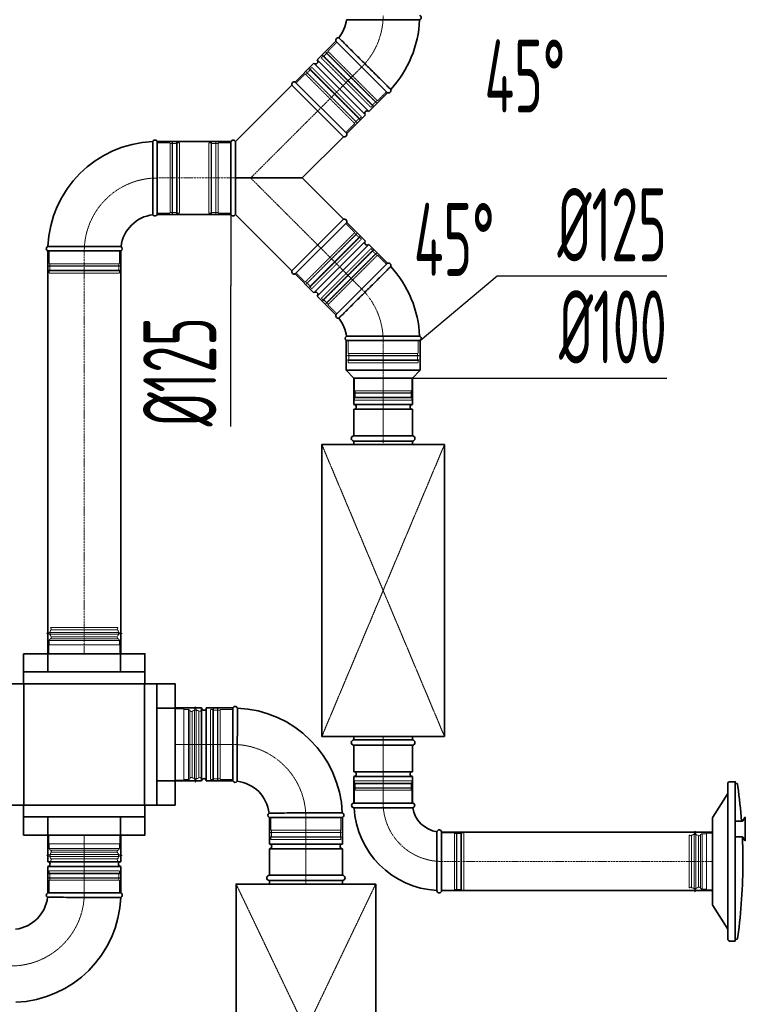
# Model space of a CAD drawing. Header units: millimetres. Extents: x 15940 to 92175, y -24684 to 227664.
# Tile 21 of 132: x 54141 to 55383, y -15025 to -13338. Entities that reach past the tile are written whole.
import ezdxf

# ---------------------------------------------------------------- set-up
doc = ezdxf.new("R2010")
doc.units = ezdxf.units.MM
doc.header["$LTSCALE"] = 0.05
for name, pattern in [('ACAD_ISO02W100', [15, 12, -3]), ('ACAD_ISO10W100', [18, 12, -3, 0, -3]), ('phl_thick', [0])]:
    doc.linetypes.add(name, pattern=pattern)
for name, color, linetype, lineweight in [('VZT_01 SUP (PŘÍVOD) - OBRYS', 5, 'Continuous', 35), ('VZT_02 SUP (PŘÍVOD) - OSA', 5, 'ACAD_ISO10W100', 5), ('VZT_04 SUP (PŘÍVOD) - SKRYTÉ', 5, 'ACAD_ISO02W100', 5), ('VZT_05 ETA (ODVOD) - OBRYS', 6, 'Continuous', 35), ('VZT_06 ETA (ODVOD) - OSA', 6, 'ACAD_ISO10W100', 5), ('VZT_08 ETA (ODVOD) - SKRYTÉ', 6, 'ACAD_ISO02W100', 5), ('VZT_30 DISTRIBUČNÍ PRVKY - OBRYS', 1, 'Continuous', 35), ('VZT_35 TLUMIČE HLUKU - OBRYS', 1, 'Continuous', 35), ('VZT_36 TLUMIČE HLUKU - OSA', 1, 'ACAD_ISO10W100', 5), ('VZT_37 TLUMIČE HLUKU - DETAIL', 8, 'ACAD_ISO02W100', 5), ('VZT_60_KOTY - DIMENZE', 7, 'Continuous', 5)]:
    doc.layers.add(name, color=color, linetype=linetype, lineweight=lineweight)
for name, color, linetype, lineweight, plot in [('VZT_03 SUP (PŘÍVOD) - NETISK', 8, 'ACAD_ISO02W100', 5, False), ('VZT_07 ETA (ODVOD) - NETISK', 8, 'ACAD_ISO02W100', 5, False), ('VZT_34 DISTRIBUČNÍ PRVKY - NETISK', 8, 'ACAD_ISO02W100', 5, False), ('VZT_39 TLUMIČE HLUKU - NETISK', 8, 'ACAD_ISO02W100', 5, False)]:
    doc.layers.add(name, color=color, linetype=linetype, lineweight=lineweight, plot=plot)
doc.styles.add('EVORA_125', font='isocp.shx', dxfattribs={"width": 0.6, "height": 125})

msp = doc.modelspace()

# ---------------------------------------------------------------- linework, layer by layer
at = {"layer": 'VZT_01 SUP (PŘÍVOD) - OBRYS'}
for p, q in [((54650, -13407), (54682.1, -13374.8)), ((54770.5, -13463.2), (54682.1, -13374.8)), ((54770.5, -13463.2), (54682.1, -13374.8)), ((54738.4, -13495.4), (54650, -13407)), ((54612.1, -13444.8), (54644.3, -13412.6)), ((54732.7, -13501), (54644.3, -13412.6)), ((54510.2, -13546.7), (54606.7, -13450.2)), ((54606.7, -13450.2), (54695.1, -13538.6)), ((54700.5, -13533.2), (54612.1, -13444.8)), ((54612.1, -13444.8), (54700.5, -13533.2)), ((54738.4, -13495.4), (54770.5, -13463.2)), ((54700.5, -13533.2), (54732.7, -13501)), ((54624.5, -13609.2), (54695.1, -13538.6)), ((54376.3, -13546.7), (54376.3, -13671.7)), ((54502.2, -13671.7), (54502.2, -13546.7)), ((54510.2, -13552.2), (54510.2, -13546.7)), ((54510.2, -13666.3), (54510.2, -13552.2)), ((54536.1, -13609.2), (54510.2, -13609.2)), ((54624.5, -13609.2), (54536.1, -13609.2)), ((54695.1, -13679.8), (54624.5, -13609.2)), ((54510.2, -13666.3), (54510.2, -13671.7)), ((54606.7, -13768.2), (54510.2, -13671.7)), ((54695.1, -13679.8), (54606.7, -13768.2)), ((54700.5, -13685.2), (54612.1, -13773.6)), ((54612.1, -13773.6), (54700.5, -13685.2)), ((54700.5, -13685.2), (54732.7, -13717.4)), ((54732.7, -13717.4), (54644.3, -13805.8)), ((54738.4, -13723.1), (54650, -13811.5)), ((54738.4, -13723.1), (54770.5, -13755.2)), ((54313.8, -13734.2), (54188.8, -13734.2)), ((54770.5, -13755.2), (54682.1, -13843.6)), ((54770.5, -13755.2), (54682.1, -13843.6)), ((54612.1, -13773.6), (54644.3, -13805.8)), ((54650, -13811.5), (54682.1, -13843.6)), ((54699.4, -13887.8), (54826.4, -13887.8)), ((54699.4, -13887.8), (54699.4, -13938.3)), ((54700.4, -13887.8), (54825.4, -13887.8)), ((54826.4, -13887.8), (54826.4, -13938.3)), ((54699.4, -13938.3), (54826.4, -13938.3)), ((54712.9, -13951.8), (54699.4, -13938.3)), ((54812.9, -13951.8), (54826.4, -13938.3)), ((54812.9, -13951.8), (54712.9, -13951.8)), ((54712.9, -13997.3), (54712.9, -13951.8)), ((54712.9, -13951.8), (54812.9, -13951.8)), ((54812.9, -13997.3), (54812.9, -13951.8)), ((54812.9, -13997.3), (54712.9, -13997.3)), ((54812.9, -14005.3), (54712.9, -14005.3)), ((54712.9, -14050.8), (54712.9, -14005.3)), ((54812.9, -14050.8), (54812.9, -14005.3)), ((54812.9, -14050.8), (54712.9, -14050.8)), ((54812.9, -14580.8), (54712.9, -14580.8)), ((54712.9, -14626.3), (54712.9, -14580.8)), ((54812.9, -14626.3), (54812.9, -14580.8)), ((54812.9, -14626.3), (54712.9, -14626.3)), ((54812.9, -14634.3), (54712.9, -14634.3)), ((54712.9, -14679.8), (54712.9, -14634.3)), ((54812.9, -14679.8), (54812.9, -14634.3)), ((54812.9, -14679.8), (54712.9, -14679.8)), ((54712.9, -14679.8), (54812.9, -14679.8)), ((54712.9, -14687.8), (54763.1, -14687.8)), ((54188.8, -14734.8), (54313.8, -14734.8)), ((54188.8, -14780.3), (54188.8, -14734.8)), ((54313.8, -14780.3), (54313.8, -14734.8)), ((54862.9, -14729.8), (54862.9, -14829.8)), ((54188.8, -14780.3), (54313.8, -14780.3)), ((54188.8, -14788.3), (54313.8, -14788.3)), ((54188.8, -14833.8), (54188.8, -14788.3)), ((54313.8, -14833.8), (54313.8, -14788.3)), ((54854.9, -14829.8), (54854.9, -14779.7)), ((54188.8, -14833.8), (54313.8, -14833.8)), ((54188.8, -14833.8), (54313.8, -14833.8))]:
    msp.add_line(p, q, dxfattribs=at)
for points in [[(54376.3, -13546.7), (54502.2, -13546.7)], [(54376.3, -13671.7), (54502.2, -13671.7)], [(54188.8, -14424.1), (54188.8, -13734.2)], [(54313.8, -14424.1), (54313.8, -13734.2)], [(54188.9, -14424.1), (54188.9, -14455.2)], [(54313.5, -14424.1), (54313.5, -14455.2)], [(54147.5, -14455.2), (54147.5, -14475.6)], [(54355.1, -14455.2), (54355.1, -14475.6)], [(54147.5, -14703.7), (54147.5, -14683.3)], [(54355.1, -14703.7), (54355.1, -14683.3)], [(54188.9, -14703.7), (54188.9, -14734.8)], [(54313.5, -14703.7), (54313.5, -14734.8)], [(55326.7, -14729.8), (54862.9, -14729.8)], [(55326.7, -14829.8), (54862.9, -14829.8)]]:
    msp.add_lwpolyline(points, dxfattribs=at)
for points in [[(54147.5, -14424.1), (54147.5, -14455.2), (54355.1, -14455.2), (54355.1, -14424.1)], [(54147.5, -14734.8), (54147.5, -14703.7), (54355.1, -14703.7), (54355.1, -14734.8)]]:
    msp.add_lwpolyline(points, close=True, dxfattribs=at)
for centre, radius, start, end in [((54637.9, -13330.6), 62.5, 321.8302, 353.1698), ((54637.9, -13330.6), 187.5, 317.3607, 357.6393), ((54823.8, -13334.4), 4.17, 291.1072, 66.5322), ((54686, -13373.3), 4.17, 75.2981, 201.5322), ((54647.1, -13409.8), 4, 225, 45), ((54610.6, -13448.7), 4.17, 68.4678, 201.5322), ((54772.1, -13459.3), 4.17, 248.4678, 23.8928), ((54735.5, -13498.2), 4, 45, 225), ((54696.6, -13534.7), 4.17, 248.4678, 21.5322), ((54376.3, -13734.2), 187.5, 92.3607, 177.6393), ((54372.4, -13548.4), 4.17, 23.4678, 158.8928), ((54506.1, -13548.4), 4.17, 2.2285, 156.5322), ((54376.3, -13734.2), 62.5, 96.8302, 173.1698), ((54372.4, -13670.1), 4.17, 210.2981, 336.5322), ((54506.1, -13670.1), 4.17, 203.4678, 357.7715), ((54696.6, -13683.7), 4.17, 338.4678, 111.5322), ((54190.4, -13730.4), 4.17, 111.1072, 246.5322), ((54312.1, -13730.4), 4.17, 293.4678, 59.7019), ((54735.5, -13720.2), 4, 135, 315), ((54772.1, -13759.1), 4.17, 336.1072, 111.5322), ((54637.9, -13887.8), 187.5, 2.3607, 42.6393), ((54610.6, -13769.7), 4.17, 158.4678, 291.5322), ((54647.1, -13808.6), 4, 315, 135), ((54686, -13845.2), 4.17, 158.4678, 284.7019), ((54637.9, -13887.8), 62.5, 6.8302, 38.1698), ((54702.1, -13884), 4.17, 120.2981, 246.5322), ((54823.8, -13884), 4.17, 293.4678, 68.8928), ((54712.9, -14001.3), 4, 270, 90), ((54812.9, -14001.3), 4, 90, 270), ((54712.9, -14630.3), 4, 270, 90), ((54812.9, -14630.3), 4, 90, 270), ((54712.9, -14683.8), 4, 90, 270), ((54862.9, -14679.8), 150, 183.0572, 266.9428), ((54812.9, -14683.8), 4, 279.1478, 90), ((54862.9, -14679.8), 50, 189.1478, 260.8522), ((54858.9, -14729.8), 4, 0, 170.8522), ((54188.8, -14784.3), 4, 270, 90), ((54313.8, -14784.3), 4, 90, 270), ((54190.4, -14837.6), 4.17, 113.4678, 239.7019), ((54312.1, -14837.6), 4.17, 291.1072, 66.5322), ((54858.9, -14829.8), 4, 180, 0), ((54126.3, -14833.8), 62.5, 276.8302, 353.1698), ((54126.3, -14833.8), 187.5, 272.3607, 357.6393)]:
    msp.add_arc(centre, radius, start, end, dxfattribs=at)
for points, knots in [([(54825.3, -13338.3), (54825.3, -13338.3), (54823.7, -13338.3), (54817.5, -13338.3), (54813, -13338.3), (54801.6, -13338.3), (54794.8, -13338.3), (54779.9, -13338.3), (54771.9, -13338.3), (54755.6, -13338.3), (54747.6, -13338.3), (54732.5, -13338.2), (54725.5, -13338.2), (54713.7, -13338.1), (54708.9, -13338.1), (54702.1, -13338.1), (54700.2, -13338.1), (54700, -13338.1), (54700, -13338.1), (54700, -13338.1)], [0, 0, 0, 0, 24.392784, 24.392784, 48.777002, 48.777002, 73.152705, 73.152705, 97.508329, 97.508329, 121.831482, 121.831482, 146.180287, 146.180287, 170.775455, 170.775455, 195.53354, 195.53354, 197.168564, 197.168564, 197.168564, 197.168564]), ([(54687.1, -13369.2), (54687.1, -13369.2), (54687.1, -13369.3), (54687.3, -13369.5), (54687.6, -13369.7), (54688.3, -13370.5), (54688.9, -13371), (54691.1, -13373.2), (54693.4, -13375.4), (54699.7, -13381.7), (54704.1, -13386.1), (54714.1, -13396), (54719.6, -13401.5), (54731.1, -13413), (54737, -13418.8), (54748.2, -13430), (54753.5, -13435.3), (54762.8, -13444.6), (54766.8, -13448.5), (54771.7, -13453.4), (54773.2, -13455), (54775.3, -13457.1), (54775.9, -13457.6), (54775.9, -13457.6)], [197.067977, 197.067977, 197.067977, 197.067977, 201.792196, 201.792196, 209.190204, 209.190204, 218.040239, 218.040239, 237.760854, 237.760854, 262.206108, 262.206108, 286.831239, 286.831239, 311.323072, 311.323072, 335.946087, 335.946087, 360.704397, 360.704397, 377.088273, 377.088273, 394.105327, 394.105327, 394.105327, 394.105327]), ([(54368.8, -13672.2), (54368.8, -13672.2), (54368.8, -13672.1), (54368.8, -13671.8), (54368.8, -13671.5), (54368.8, -13670.4), (54368.8, -13669.6), (54368.8, -13666.5), (54368.8, -13663.3), (54368.7, -13654.4), (54368.7, -13648.2), (54368.7, -13634.1), (54368.6, -13626.3), (54368.6, -13610.1), (54368.6, -13601.9), (54368.6, -13586), (54368.6, -13578.5), (54368.5, -13565.3), (54368.5, -13559.8), (54368.5, -13552.8), (54368.5, -13550.6), (54368.5, -13547.7), (54368.5, -13546.9), (54368.5, -13546.9)], [197.067977, 197.067977, 197.067977, 197.067977, 201.792196, 201.792196, 209.190204, 209.190204, 218.040239, 218.040239, 237.760854, 237.760854, 262.206108, 262.206108, 286.831239, 286.831239, 311.323072, 311.323072, 335.946087, 335.946087, 360.704397, 360.704397, 377.088273, 377.088273, 394.105327, 394.105327, 394.105327, 394.105327]), ([(54314.2, -13726.8), (54314.2, -13726.8), (54312.6, -13726.8), (54306.5, -13726.7), (54302, -13726.7), (54290.6, -13726.7), (54283.8, -13726.6), (54268.8, -13726.6), (54260.7, -13726.6), (54244.4, -13726.6), (54236.3, -13726.5), (54221.1, -13726.5), (54214.1, -13726.5), (54202.3, -13726.5), (54197.6, -13726.5), (54191, -13726.5), (54189.2, -13726.5), (54188.9, -13726.5), (54188.9, -13726.5), (54188.9, -13726.5)], [0, 0, 0, 0, 24.235852, 24.235852, 48.531845, 48.531845, 73.024415, 73.024415, 97.570898, 97.570898, 122.078339, 122.078339, 146.53579, 146.53579, 170.957495, 170.957495, 195.359468, 195.359468, 197.168246, 197.168246, 197.168246, 197.168246]), ([(54687.1, -13849.2), (54687.1, -13849.2), (54687.1, -13849.2), (54687.3, -13848.9), (54687.6, -13848.7), (54688.3, -13848), (54688.9, -13847.4), (54691.1, -13845.2), (54693.4, -13843), (54699.7, -13836.7), (54704.1, -13832.4), (54714.1, -13822.4), (54719.6, -13816.9), (54731.1, -13805.5), (54737, -13799.7), (54748.2, -13788.5), (54753.5, -13783.2), (54762.8, -13773.9), (54766.8, -13769.9), (54771.7, -13765), (54773.2, -13763.5), (54775.3, -13761.4), (54775.9, -13760.8), (54775.9, -13760.8)], [197.067977, 197.067977, 197.067977, 197.067977, 201.792196, 201.792196, 209.190204, 209.190204, 218.040239, 218.040239, 237.760854, 237.760854, 262.206108, 262.206108, 286.831239, 286.831239, 311.323072, 311.323072, 335.946087, 335.946087, 360.704397, 360.704397, 377.088273, 377.088273, 394.105327, 394.105327, 394.105327, 394.105327]), ([(54825.3, -13880.1), (54825.3, -13880.1), (54823.7, -13880.1), (54817.5, -13880.1), (54813, -13880.1), (54801.6, -13880.1), (54794.8, -13880.1), (54779.9, -13880.1), (54771.9, -13880.1), (54755.6, -13880.2), (54747.6, -13880.2), (54732.5, -13880.2), (54725.5, -13880.3), (54713.7, -13880.3), (54708.9, -13880.3), (54702.1, -13880.4), (54700.2, -13880.4), (54700, -13880.4), (54700, -13880.4), (54700, -13880.4)], [0, 0, 0, 0, 24.392784, 24.392784, 48.777002, 48.777002, 73.152705, 73.152705, 97.508329, 97.508329, 121.831482, 121.831482, 146.180287, 146.180287, 170.775455, 170.775455, 195.53354, 195.53354, 197.168564, 197.168564, 197.168564, 197.168564]), ([(54763.1, -14687.8), (54769.5, -14687.8), (54775.8, -14687.8), (54787.8, -14687.8), (54793.4, -14687.8), (54802.9, -14687.8), (54806.7, -14687.8), (54812, -14687.8), (54813.4, -14687.8), (54813.6, -14687.8), (54813.6, -14687.8), (54813.6, -14687.8)], [78.71119, 78.71119, 78.71119, 78.71119, 97.804615, 97.804615, 117.523893, 117.523893, 137.264303, 137.264303, 156.831737, 156.831737, 157.874915, 157.874915, 157.874915, 157.874915]), ([(54855, -14729.2), (54855, -14729.2), (54855, -14730.3), (54855, -14734.8), (54855, -14738.3), (54855, -14747.1), (54855, -14752.5), (54854.9, -14764.4), (54854.9, -14770.9), (54854.9, -14778.2), (54854.9, -14778.9), (54854.9, -14779.7)], [157.874915, 157.874915, 157.874915, 157.874915, 176.103874, 176.103874, 195.460379, 195.460379, 215.101284, 215.101284, 234.82164, 234.82164, 237.034743, 237.034743, 237.034743, 237.034743]), ([(54188.3, -14841.2), (54188.3, -14841.2), (54189.9, -14841.2), (54196, -14841.2), (54200.5, -14841.3), (54211.9, -14841.3), (54218.7, -14841.3), (54233.7, -14841.4), (54241.8, -14841.4), (54258.1, -14841.4), (54266.3, -14841.4), (54281.5, -14841.5), (54288.4, -14841.5), (54300.2, -14841.5), (54304.9, -14841.5), (54311.5, -14841.5), (54313.3, -14841.5), (54313.6, -14841.5), (54313.6, -14841.5), (54313.6, -14841.5)], [0, 0, 0, 0, 24.235852, 24.235852, 48.531845, 48.531845, 73.024415, 73.024415, 97.570898, 97.570898, 122.078339, 122.078339, 146.53579, 146.53579, 170.957495, 170.957495, 195.359468, 195.359468, 197.168246, 197.168246, 197.168246, 197.168246])]:
    msp.add_open_spline(points, degree=3, knots=knots, dxfattribs=at)
at = {"layer": 'VZT_02 SUP (PŘÍVOD) - OSA', "ltscale": 0.3}
for points in [[(54762.9, -13330.6), (54762.9, -13330.6, -0.198912), (54726.3, -13419, -0.198912)], [(54251.3, -13734.2), (54251.3, -13734.2, -0.414214), (54376.3, -13609.2), (54376.3, -13609.2)], [(54762.9, -13887.8), (54762.9, -13887.8, 0.198912), (54726.3, -13799.4, 0.198912)], [(54862.9, -14779.8), (54862.9, -14779.8, -0.414214), (54762.9, -14679.8), (54762.9, -14679.8)], [(54251.3, -14833.8), (54251.3, -14833.8, -0.414214), (54126.3, -14958.8), (54126.3, -14958.8)]]:
    msp.add_lwpolyline(points, format="xyb", dxfattribs=at)
at = {"layer": 'VZT_02 SUP (PŘÍVOD) - OSA'}
for points in [[(54656.3, -13489), (54726.3, -13419)], [(54536.1, -13609.2), (54656.3, -13489)], [(54656.3, -13729.4), (54536.1, -13609.2), (54502.2, -13609.2)], [(54656.3, -13729.4), (54726.3, -13799.4)], [(54762.9, -14050.8), (54762.9, -13951.8)], [(54762.9, -14679.8), (54762.9, -14580.8)], [(54251.3, -14833.8), (54251.3, -14734.8)]]:
    msp.add_lwpolyline(points, dxfattribs=at)
at = {"layer": 'VZT_02 SUP (PŘÍVOD) - OSA', "ltscale": 5}
for points in [[(54502.2, -13609.2), (54376.3, -13609.2)], [(54251.3, -13734.2), (54251.3, -14424.1)], [(54862.9, -14779.8), (55326.7, -14779.8)]]:
    msp.add_lwpolyline(points, dxfattribs=at)
at = {"layer": 'VZT_02 SUP (PŘÍVOD) - OSA', "ltscale": 0.3}
msp.add_lwpolyline([(54762.9, -13887.8), (54762.9, -13951.8)], dxfattribs=at)
at = {"layer": 'VZT_03 SUP (PŘÍVOD) - NETISK', "ltscale": 0.4}
for p, q in [((54683.9, -13376.6), (54668.4, -13392.1)), ((54659.9, -13400.6), (54657, -13403.5)), ((54741.9, -13488.3), (54657, -13403.5)), ((54659.9, -13399.2), (54659.5, -13399.6)), ((54745.8, -13485.8), (54659.5, -13399.6)), ((54746.1, -13485.5), (54659.9, -13399.2)), ((54744.7, -13485.5), (54659.9, -13400.6)), ((54660.9, -13401), (54660.6, -13401.3)), ((54666.2, -13395.7), (54661.3, -13400.6)), ((54665.2, -13393.9), (54664.8, -13394.3)), ((54751.1, -13480.5), (54664.8, -13394.3)), ((54751.4, -13480.2), (54665.2, -13393.9)), ((54669.1, -13392.8), (54666.6, -13395.3)), ((54753.2, -13477), (54668.4, -13392.1)), ((54633, -13428.9), (54637.9, -13424)), ((54636.5, -13422.5), (54636.9, -13422.2)), ((54636.5, -13422.5), (54722.8, -13508.8)), ((54636.9, -13422.2), (54723.2, -13508.5)), ((54637.9, -13422.5), (54640.8, -13419.7)), ((54637.9, -13422.5), (54722.8, -13507.4)), ((54638.3, -13423.6), (54638.7, -13423.3)), ((54640.8, -13419.7), (54725.6, -13504.6)), ((54613.9, -13446.6), (54629.5, -13431)), ((54629.5, -13431), (54714.3, -13515.9)), ((54630.2, -13431.7), (54632.6, -13429.3)), ((54631.2, -13427.8), (54631.6, -13427.5)), ((54631.2, -13427.8), (54717.5, -13514.1)), ((54631.6, -13427.5), (54717.9, -13513.8)), ((54768.8, -13461.4), (54753.2, -13477)), ((54744.7, -13485.5), (54741.9, -13488.3)), ((54744.4, -13484.4), (54744, -13484.8)), ((54749.7, -13479.1), (54744.7, -13484.1)), ((54746.1, -13485.5), (54745.8, -13485.8)), ((54752.5, -13476.3), (54750, -13478.8)), ((54751.4, -13480.2), (54751.1, -13480.5)), ((54716.4, -13512.3), (54721.4, -13507.4)), ((54721.7, -13507), (54722.1, -13506.7)), ((54722.8, -13507.4), (54725.6, -13504.6)), ((54722.8, -13508.8), (54723.2, -13508.5)), ((54698.8, -13531.4), (54714.3, -13515.9)), ((54713.6, -13515.2), (54716.1, -13512.7)), ((54717.5, -13514.1), (54717.9, -13513.8)), ((54376.3, -13549.2), (54398.3, -13549.2)), ((54398.3, -13549.2), (54398.3, -13669.2)), ((54398.3, -13550.2), (54401.8, -13550.2)), ((54401.8, -13548.2), (54401.8, -13670.2)), ((54401.8, -13548.2), (54402.3, -13548.2)), ((54402.3, -13548.2), (54402.3, -13670.2)), ((54402.3, -13550.2), (54409.3, -13550.2)), ((54409.3, -13548.2), (54409.3, -13670.2)), ((54409.3, -13548.2), (54409.8, -13548.2)), ((54409.8, -13548.2), (54409.8, -13670.2)), ((54409.8, -13550.2), (54410.3, -13550.2)), ((54410.3, -13549.2), (54410.3, -13669.2)), ((54410.3, -13549.2), (54414.3, -13549.2)), ((54414.3, -13549.2), (54414.3, -13669.2)), ((54464.2, -13669.2), (54464.2, -13549.2)), ((54468.2, -13549.2), (54464.2, -13549.2)), ((54468.2, -13669.2), (54468.2, -13549.2)), ((54468.7, -13550.2), (54468.2, -13550.2)), ((54468.7, -13670.2), (54468.7, -13548.2)), ((54469.2, -13548.2), (54468.7, -13548.2)), ((54469.2, -13670.2), (54469.2, -13548.2)), ((54476.2, -13550.2), (54469.2, -13550.2)), ((54476.2, -13670.2), (54476.2, -13548.2)), ((54476.7, -13548.2), (54476.2, -13548.2)), ((54476.7, -13670.2), (54476.7, -13548.2)), ((54480.2, -13550.2), (54476.7, -13550.2)), ((54480.2, -13669.2), (54480.2, -13549.2)), ((54502.2, -13549.2), (54480.2, -13549.2)), ((54376.3, -13669.2), (54398.3, -13669.2)), ((54398.3, -13668.2), (54401.8, -13668.2)), ((54401.8, -13670.2), (54402.3, -13670.2)), ((54402.3, -13668.2), (54409.3, -13668.2)), ((54409.3, -13670.2), (54409.8, -13670.2)), ((54409.8, -13668.2), (54410.3, -13668.2)), ((54410.3, -13669.2), (54414.3, -13669.2)), ((54468.2, -13669.2), (54464.2, -13669.2)), ((54468.7, -13668.2), (54468.2, -13668.2)), ((54469.2, -13670.2), (54468.7, -13670.2)), ((54476.2, -13668.2), (54469.2, -13668.2)), ((54476.7, -13670.2), (54476.2, -13670.2)), ((54480.2, -13668.2), (54476.7, -13668.2)), ((54502.2, -13669.2), (54480.2, -13669.2)), ((54714.3, -13702.6), (54698.8, -13687)), ((54629.5, -13787.4), (54714.3, -13702.6)), ((54631.2, -13790.6), (54717.5, -13704.3)), ((54631.6, -13790.9), (54717.9, -13704.7)), ((54636.5, -13795.9), (54722.8, -13709.6)), ((54636.9, -13796.3), (54723.2, -13710)), ((54637.9, -13795.9), (54722.8, -13711)), ((54716.1, -13705.7), (54713.6, -13703.3)), ((54721.4, -13711), (54716.4, -13706.1)), ((54717.9, -13704.7), (54717.5, -13704.3)), ((54723.2, -13710), (54722.8, -13709.6)), ((54725.6, -13713.9), (54722.8, -13711)), ((54640.8, -13798.7), (54725.6, -13713.9)), ((54722.1, -13711.8), (54721.7, -13711.4)), ((54191.3, -13734.2), (54191.3, -13756.2)), ((54311.3, -13734.2), (54311.3, -13756.2)), ((54741.9, -13730.1), (54657, -13815)), ((54745.8, -13732.6), (54659.5, -13818.9)), ((54746.1, -13733), (54659.9, -13819.2)), ((54744.7, -13733), (54659.9, -13817.8)), ((54751.1, -13737.9), (54664.8, -13824.2)), ((54751.4, -13738.3), (54665.2, -13824.5)), ((54753.2, -13741.4), (54668.4, -13826.3)), ((54744.7, -13733), (54741.9, -13730.1)), ((54744.4, -13734), (54744, -13733.7)), ((54749.7, -13739.3), (54744.7, -13734.4)), ((54746.1, -13733), (54745.8, -13732.6)), ((54752.5, -13742.2), (54750, -13739.7)), ((54751.4, -13738.3), (54751.1, -13737.9)), ((54768.8, -13757), (54753.2, -13741.4)), ((54312.3, -13759.7), (54190.3, -13759.7)), ((54190.3, -13759.7), (54190.3, -13760.2)), ((54312.3, -13760.2), (54190.3, -13760.2)), ((54311.3, -13756.2), (54191.3, -13756.2)), ((54192.3, -13756.2), (54192.3, -13759.7)), ((54192.3, -13760.2), (54192.3, -13767.2)), ((54310.3, -13756.2), (54310.3, -13759.7)), ((54310.3, -13760.2), (54310.3, -13767.2)), ((54312.3, -13759.7), (54312.3, -13760.2)), ((54312.3, -13767.2), (54190.3, -13767.2)), ((54190.3, -13767.2), (54190.3, -13767.7)), ((54312.3, -13767.7), (54190.3, -13767.7)), ((54311.3, -13768.2), (54191.3, -13768.2)), ((54191.3, -13768.2), (54191.3, -13772.2)), ((54311.3, -13772.2), (54191.3, -13772.2)), ((54192.3, -13767.7), (54192.3, -13768.2)), ((54310.3, -13767.7), (54310.3, -13768.2)), ((54311.3, -13768.2), (54311.3, -13772.2)), ((54312.3, -13767.2), (54312.3, -13767.7)), ((54629.5, -13787.4), (54613.9, -13771.9)), ((54632.6, -13789.2), (54630.2, -13786.7)), ((54631.6, -13790.9), (54631.2, -13790.6)), ((54637.9, -13794.5), (54633, -13789.5)), ((54638.7, -13795.2), (54638.3, -13794.8)), ((54636.9, -13796.3), (54636.5, -13795.9)), ((54640.8, -13798.7), (54637.9, -13795.9)), ((54659.9, -13817.8), (54657, -13815)), ((54659.9, -13819.2), (54659.5, -13818.9)), ((54660.9, -13817.5), (54660.6, -13817.1)), ((54666.2, -13822.8), (54661.3, -13817.8)), ((54665.2, -13824.5), (54664.8, -13824.2)), ((54669.1, -13825.6), (54666.6, -13823.1)), ((54683.9, -13841.9), (54668.4, -13826.3)), ((54702.9, -13887.8), (54702.9, -13909.8)), ((54822.9, -13887.8), (54822.9, -13909.8)), ((54701.9, -13913.3), (54823.9, -13913.3)), ((54701.9, -13913.3), (54701.9, -13913.8)), ((54702.9, -13909.8), (54822.9, -13909.8)), ((54703.9, -13909.8), (54703.9, -13913.3)), ((54821.9, -13909.8), (54821.9, -13913.3)), ((54823.9, -13913.3), (54823.9, -13913.8)), ((54701.9, -13913.8), (54823.9, -13913.8)), ((54701.9, -13920.8), (54823.9, -13920.8)), ((54701.9, -13920.8), (54701.9, -13921.3)), ((54701.9, -13921.3), (54823.9, -13921.3)), ((54702.9, -13921.8), (54822.9, -13921.8)), ((54702.9, -13921.8), (54702.9, -13925.8)), ((54702.9, -13925.8), (54822.9, -13925.8)), ((54703.9, -13913.8), (54703.9, -13920.8)), ((54703.9, -13921.3), (54703.9, -13921.8)), ((54821.9, -13913.8), (54821.9, -13920.8)), ((54821.9, -13921.3), (54821.9, -13921.8)), ((54822.9, -13921.8), (54822.9, -13925.8)), ((54823.9, -13920.8), (54823.9, -13921.3)), ((54713.9, -13973.8), (54713.9, -13951.8)), ((54811.9, -13973.8), (54811.9, -13951.8)), ((54812.9, -13977.3), (54712.9, -13977.3)), ((54712.9, -13977.8), (54712.9, -13977.3)), ((54812.9, -13977.8), (54712.9, -13977.8)), ((54811.9, -13973.8), (54713.9, -13973.8)), ((54714.9, -13977.3), (54714.9, -13973.8)), ((54714.9, -13984.8), (54714.9, -13977.8)), ((54810.9, -13977.3), (54810.9, -13973.8)), ((54810.9, -13984.8), (54810.9, -13977.8)), ((54812.9, -13977.8), (54812.9, -13977.3)), ((54812.9, -13984.8), (54712.9, -13984.8)), ((54712.9, -13985.3), (54712.9, -13984.8)), ((54812.9, -13985.3), (54712.9, -13985.3)), ((54811.9, -13985.8), (54713.9, -13985.8)), ((54713.9, -13989.8), (54713.9, -13985.8)), ((54811.9, -13989.8), (54713.9, -13989.8)), ((54714.9, -13985.8), (54714.9, -13985.3)), ((54810.9, -13985.8), (54810.9, -13985.3)), ((54811.9, -13989.8), (54811.9, -13985.8)), ((54812.9, -13985.3), (54812.9, -13984.8)), ((54712.9, -14646.3), (54812.9, -14646.3)), ((54712.9, -14646.8), (54712.9, -14646.3)), ((54712.9, -14646.8), (54812.9, -14646.8)), ((54712.9, -14653.8), (54812.9, -14653.8)), ((54712.9, -14654.3), (54712.9, -14653.8)), ((54712.9, -14654.3), (54812.9, -14654.3)), ((54713.9, -14641.8), (54811.9, -14641.8)), ((54713.9, -14645.8), (54713.9, -14641.8)), ((54713.9, -14645.8), (54811.9, -14645.8)), ((54714.9, -14646.3), (54714.9, -14645.8)), ((54714.9, -14653.8), (54714.9, -14646.8)), ((54714.9, -14657.8), (54714.9, -14654.3)), ((54810.9, -14646.3), (54810.9, -14645.8)), ((54810.9, -14653.8), (54810.9, -14646.8)), ((54810.9, -14657.8), (54810.9, -14654.3)), ((54811.9, -14645.8), (54811.9, -14641.8)), ((54812.9, -14646.8), (54812.9, -14646.3)), ((54812.9, -14654.3), (54812.9, -14653.8)), ((54713.9, -14657.8), (54811.9, -14657.8)), ((54713.9, -14679.8), (54713.9, -14657.8)), ((54811.9, -14679.8), (54811.9, -14657.8)), ((54884.9, -14730.8), (54862.9, -14730.8)), ((54884.9, -14828.8), (54884.9, -14730.8)), ((54888.4, -14731.8), (54884.9, -14731.8)), ((54888.4, -14829.8), (54888.4, -14729.8)), ((54888.9, -14729.8), (54888.4, -14729.8)), ((54888.9, -14829.8), (54888.9, -14729.8)), ((54895.9, -14731.8), (54888.9, -14731.8)), ((54895.9, -14829.8), (54895.9, -14729.8)), ((54896.4, -14729.8), (54895.9, -14729.8)), ((54896.4, -14829.8), (54896.4, -14729.8)), ((54896.9, -14731.8), (54896.4, -14731.8)), ((54896.9, -14828.8), (54896.9, -14730.8)), ((54900.9, -14730.8), (54896.9, -14730.8)), ((54900.9, -14828.8), (54900.9, -14730.8)), ((54190.3, -14800.3), (54312.3, -14800.3)), ((54190.3, -14800.8), (54190.3, -14800.3)), ((54190.3, -14800.8), (54312.3, -14800.8)), ((54191.3, -14795.8), (54311.3, -14795.8)), ((54191.3, -14799.8), (54191.3, -14795.8)), ((54191.3, -14799.8), (54311.3, -14799.8)), ((54192.3, -14800.3), (54192.3, -14799.8)), ((54192.3, -14807.8), (54192.3, -14800.8)), ((54310.3, -14800.3), (54310.3, -14799.8)), ((54310.3, -14807.8), (54310.3, -14800.8)), ((54311.3, -14799.8), (54311.3, -14795.8)), ((54312.3, -14800.8), (54312.3, -14800.3)), ((54190.3, -14807.8), (54312.3, -14807.8)), ((54190.3, -14808.3), (54190.3, -14807.8)), ((54190.3, -14808.3), (54312.3, -14808.3)), ((54191.3, -14811.8), (54311.3, -14811.8)), ((54191.3, -14833.8), (54191.3, -14811.8)), ((54192.3, -14811.8), (54192.3, -14808.3)), ((54310.3, -14811.8), (54310.3, -14808.3)), ((54311.3, -14833.8), (54311.3, -14811.8)), ((54312.3, -14808.3), (54312.3, -14807.8)), ((54884.9, -14828.8), (54862.9, -14828.8)), ((54888.4, -14827.8), (54884.9, -14827.8)), ((54888.9, -14829.8), (54888.4, -14829.8)), ((54895.9, -14827.8), (54888.9, -14827.8)), ((54896.4, -14829.8), (54895.9, -14829.8)), ((54896.9, -14827.8), (54896.4, -14827.8)), ((54900.9, -14828.8), (54896.9, -14828.8))]:
    msp.add_line(p, q, dxfattribs=at)
for points in [[(54195, -14383.1), (54193.6, -14379.1), (54251.3, -14379.1)], [(54194.1, -14383.3), (54251.3, -14383.3)], [(54307.5, -14383.1), (54308.9, -14379.1), (54251.3, -14379.1)], [(54308.4, -14383.3), (54251.3, -14383.3)], [(54191.3, -14401.3), (54251.3, -14401.3)], [(54193.2, -14398.6), (54251.3, -14398.6)], [(54194.9, -14395), (54251.3, -14395)], [(54307.7, -14395), (54251.3, -14395)], [(54309.3, -14398.6), (54251.3, -14398.6)], [(54311.3, -14401.3), (54251.3, -14401.3)], [(54190.3, -14424.1), (54190.3, -14409.1), (54312.3, -14409.1), (54312.3, -14424.1)], [(54190.3, -14424.1), (54312.3, -14424.1)], [(54406.6, -14640.5), (54421.6, -14640.5), (54421.6, -14518.5), (54406.6, -14518.5)], [(54406.6, -14640.5), (54406.6, -14518.5)], [(54429.4, -14519.5), (54429.4, -14579.5)], [(54432.1, -14521.4), (54432.1, -14579.5)], [(54435.7, -14523), (54435.7, -14579.5)], [(54447.4, -14522.3), (54447.4, -14579.5)], [(54447.6, -14523.2), (54451.6, -14521.8), (54451.6, -14579.5)], [(54429.4, -14639.5), (54429.4, -14579.5)], [(54432.1, -14637.5), (54432.1, -14579.5)], [(54435.7, -14635.9), (54435.7, -14579.5)], [(54447.4, -14636.6), (54447.4, -14579.5)], [(54447.6, -14635.7), (54451.6, -14637.1), (54451.6, -14579.5)], [(54190.3, -14734.8), (54190.3, -14749.8), (54312.3, -14749.8), (54312.3, -14734.8)], [(54190.3, -14734.8), (54312.3, -14734.8)], [(54191.3, -14757.6), (54251.3, -14757.6)], [(54193.2, -14760.3), (54251.3, -14760.3)], [(54194.9, -14763.9), (54251.3, -14763.9)], [(54311.3, -14757.6), (54251.3, -14757.6)], [(54309.3, -14760.3), (54251.3, -14760.3)], [(54307.7, -14763.9), (54251.3, -14763.9)], [(54195, -14775.8), (54193.6, -14779.8), (54251.3, -14779.8)], [(54194.1, -14775.6), (54251.3, -14775.6)], [(54308.4, -14775.6), (54251.3, -14775.6)], [(54307.5, -14775.8), (54308.9, -14779.8), (54251.3, -14779.8)]]:
    msp.add_lwpolyline(points, dxfattribs=at)
for points in [[(54186.6, -14389.3), (54192.4, -14387.8, -0.060863), (54193, -14387.8), (54251.3, -14387.8)], [(54186.6, -14389.3), (54192.6, -14390.7, 0.058981), (54193.2, -14390.8), (54251.3, -14390.8)], [(54191.3, -14409.1), (54191.3, -14401.3, -0.291473), (54192.8, -14398.9, -0.291473)], [(54315.9, -14389.3), (54310.1, -14387.8, 0.060863), (54309.5, -14387.8), (54251.3, -14387.8)], [(54315.9, -14389.3), (54309.9, -14390.7, -0.058981), (54309.3, -14390.8), (54251.3, -14390.8)], [(54311.3, -14409.1), (54311.3, -14401.3, 0.291473), (54309.7, -14398.9, 0.291473)], [(54421.6, -14519.5), (54429.4, -14519.5, -0.291473), (54431.8, -14521, -0.291473)], [(54441.5, -14514.8), (54440, -14520.8, 0.058981), (54440, -14521.4), (54440, -14579.5)], [(54441.5, -14514.8), (54442.9, -14520.6, -0.060863), (54443, -14521.2), (54443, -14579.5)], [(54441.5, -14644.1), (54440, -14638.1, -0.058981), (54440, -14637.5), (54440, -14579.5)], [(54441.5, -14644.1), (54442.9, -14638.3, 0.060863), (54443, -14637.7), (54443, -14579.5)], [(54421.6, -14639.5), (54429.4, -14639.5, 0.291473), (54431.8, -14637.9, 0.291473)], [(54191.3, -14749.8), (54191.3, -14757.6, 0.291473), (54192.8, -14760, 0.291473)], [(54311.3, -14749.8), (54311.3, -14757.6, -0.291473), (54309.7, -14760, -0.291473)], [(54186.6, -14769.6), (54192.6, -14768.2, -0.058981), (54193.2, -14768.1), (54251.3, -14768.1)], [(54186.6, -14769.6), (54192.4, -14771.1, 0.060863), (54193, -14771.1), (54251.3, -14771.1)], [(54315.9, -14769.6), (54309.9, -14768.2, 0.058981), (54309.3, -14768.1), (54251.3, -14768.1)], [(54315.9, -14769.6), (54310.1, -14771.1, -0.060863), (54309.5, -14771.1), (54251.3, -14771.1)]]:
    msp.add_lwpolyline(points, format="xyb", dxfattribs=at)
for centre, radius, start, end in [((54203.1, -14388.6), 10.5, 149.7176, 217.8378), ((54299.4, -14388.6), 10.5, 322.1622, 30.2824), ((54191, -14395.4), 3.88, 297.4993, 6.6735), ((54311.5, -14395.4), 3.88, 173.3265, 242.5007), ((54435.3, -14519.2), 3.88, 207.4993, 276.6735), ((54442.1, -14531.3), 10.5, 59.7176, 127.8378), ((54435.3, -14639.7), 3.88, 83.3265, 152.5007), ((54442.1, -14627.6), 10.5, 232.1622, 300.2824), ((54203.1, -14770.3), 10.5, 142.1622, 210.2824), ((54191, -14763.5), 3.88, 353.3265, 62.5007), ((54311.5, -14763.5), 3.88, 117.4993, 186.6735), ((54299.4, -14770.3), 10.5, 329.7176, 37.8378)]:
    msp.add_arc(centre, radius, start, end, dxfattribs=at)
at = {"layer": 'VZT_04 SUP (PŘÍVOD) - SKRYTÉ', "ltscale": 2}
for points in [[(54147.5, -14475.6), (54147.5, -14683.3)], [(54355.1, -14475.6), (54355.1, -14683.3)]]:
    msp.add_lwpolyline(points, dxfattribs=at)
at = {"layer": 'VZT_05 ETA (ODVOD) - OBRYS'}
for p, q in [((54406.6, -14642), (54406.6, -14517)), ((54406.6, -14517), (54452.1, -14517)), ((54452.1, -14642), (54452.1, -14517)), ((54460.1, -14642), (54460.1, -14517)), ((54460.1, -14517), (54505.6, -14517)), ((54505.6, -14642), (54505.6, -14517)), ((54505.6, -14642), (54505.6, -14517)), ((54406.6, -14642), (54452.1, -14642)), ((54460.1, -14642), (54505.6, -14642)), ((54568.1, -14704.5), (54693.1, -14704.5)), ((54568.1, -14704.5), (54568.1, -14750)), ((54693.1, -14704.5), (54568.1, -14704.5)), ((54693.1, -14704.5), (54693.1, -14750)), ((54568.1, -14750), (54693.1, -14750)), ((54568.1, -14758), (54693.1, -14758)), ((54568.1, -14758), (54568.1, -14803.5)), ((54693.1, -14758), (54693.1, -14803.5)), ((54568.1, -14803.5), (54693.1, -14803.5))]:
    msp.add_line(p, q, dxfattribs=at)
for points in [[(54127, -14475.6), (54375.6, -14475.6)], [(54375.6, -14517.2), (54406.6, -14517.2)], [(54375.6, -14641.8), (54406.6, -14641.8)], [(54127, -14683.3), (54375.6, -14683.3)]]:
    msp.add_lwpolyline(points, dxfattribs=at)
msp.add_lwpolyline([(54406.6, -14683.3), (54375.6, -14683.3), (54375.6, -14475.6), (54406.6, -14475.6)], close=True, dxfattribs=at)
for centre, radius, start, end in [((54456.1, -14517), 4, 180, 0), ((54509.4, -14518.6), 4.17, 21.1072, 156.5322), ((54505.6, -14704.5), 187.5, 2.3607, 87.6393), ((54456.1, -14642), 4, 0, 180), ((54509.4, -14640.3), 4.17, 203.4678, 329.7019), ((54505.6, -14704.5), 62.5, 6.8302, 83.1698), ((54569.7, -14700.6), 4.17, 120.2981, 246.5322), ((54691.4, -14700.6), 4.17, 293.4678, 68.8928), ((54568.1, -14754), 4, 270, 90), ((54693.1, -14754), 4, 90, 270)]:
    msp.add_arc(centre, radius, start, end, dxfattribs=at)
for points, knots in [([(54513, -14642.4), (54513, -14642.4), (54513, -14640.8), (54513.1, -14634.7), (54513.1, -14630.2), (54513.1, -14618.8), (54513.2, -14612), (54513.2, -14597), (54513.2, -14588.9), (54513.2, -14572.6), (54513.3, -14564.5), (54513.3, -14549.3), (54513.3, -14542.3), (54513.3, -14530.5), (54513.3, -14525.8), (54513.3, -14519.2), (54513.3, -14517.4), (54513.3, -14517.1), (54513.3, -14517.1), (54513.3, -14517.1)], [0, 0, 0, 0, 24.235852, 24.235852, 48.531845, 48.531845, 73.024415, 73.024415, 97.570898, 97.570898, 122.078339, 122.078339, 146.53579, 146.53579, 170.957495, 170.957495, 195.359468, 195.359468, 197.168246, 197.168246, 197.168246, 197.168246]), ([(54567.6, -14697), (54567.6, -14697), (54567.7, -14697), (54568, -14697), (54568.3, -14697), (54569.4, -14697), (54570.2, -14697), (54573.3, -14697), (54576.4, -14697), (54585.4, -14696.9), (54591.5, -14696.9), (54605.7, -14696.8), (54613.5, -14696.8), (54629.7, -14696.8), (54637.9, -14696.8), (54653.8, -14696.8), (54661.3, -14696.8), (54674.4, -14696.7), (54680, -14696.7), (54687, -14696.7), (54689.1, -14696.7), (54692.1, -14696.7), (54692.9, -14696.7), (54692.9, -14696.7)], [197.067977, 197.067977, 197.067977, 197.067977, 201.792196, 201.792196, 209.190204, 209.190204, 218.040239, 218.040239, 237.760854, 237.760854, 262.206108, 262.206108, 286.831239, 286.831239, 311.323072, 311.323072, 335.946087, 335.946087, 360.704397, 360.704397, 377.088273, 377.088273, 394.105327, 394.105327, 394.105327, 394.105327])]:
    msp.add_open_spline(points, degree=3, knots=knots, dxfattribs=at)
at = {"layer": 'VZT_06 ETA (ODVOD) - OSA'}
for points in [[(54406.6, -14579.5), (54505.6, -14579.5)], [(54630.6, -14704.5), (54630.6, -14803.5)]]:
    msp.add_lwpolyline(points, dxfattribs=at)
at = {"layer": 'VZT_06 ETA (ODVOD) - OSA', "ltscale": 0.3}
msp.add_lwpolyline([(54505.6, -14579.5), (54505.6, -14579.5, -0.414214), (54630.6, -14704.5), (54630.6, -14704.5)], format="xyb", dxfattribs=at)
at = {"layer": 'VZT_07 ETA (ODVOD) - NETISK', "ltscale": 0.4}
for p, q in [((54467.6, -14639.5), (54467.6, -14519.5)), ((54471.6, -14519.5), (54467.6, -14519.5)), ((54471.6, -14639.5), (54471.6, -14519.5)), ((54472.1, -14520.5), (54471.6, -14520.5)), ((54472.1, -14640.5), (54472.1, -14518.5)), ((54472.6, -14518.5), (54472.1, -14518.5)), ((54472.6, -14640.5), (54472.6, -14518.5)), ((54479.6, -14520.5), (54472.6, -14520.5)), ((54479.6, -14640.5), (54479.6, -14518.5)), ((54480.1, -14518.5), (54479.6, -14518.5)), ((54480.1, -14640.5), (54480.1, -14518.5)), ((54483.6, -14520.5), (54480.1, -14520.5)), ((54483.6, -14639.5), (54483.6, -14519.5)), ((54505.6, -14519.5), (54483.6, -14519.5)), ((54472.1, -14638.5), (54471.6, -14638.5)), ((54479.6, -14638.5), (54472.6, -14638.5)), ((54483.6, -14638.5), (54480.1, -14638.5)), ((54471.6, -14639.5), (54467.6, -14639.5)), ((54472.6, -14640.5), (54472.1, -14640.5)), ((54480.1, -14640.5), (54479.6, -14640.5)), ((54505.6, -14639.5), (54483.6, -14639.5)), ((54570.6, -14704.5), (54570.6, -14726.5)), ((54690.6, -14704.5), (54690.6, -14726.5)), ((54691.6, -14730), (54569.6, -14730)), ((54569.6, -14730), (54569.6, -14730.5)), ((54691.6, -14730.5), (54569.6, -14730.5)), ((54691.6, -14737.5), (54569.6, -14737.5)), ((54569.6, -14737.5), (54569.6, -14738)), ((54691.6, -14738), (54569.6, -14738)), ((54690.6, -14726.5), (54570.6, -14726.5)), ((54690.6, -14738.5), (54570.6, -14738.5)), ((54570.6, -14738.5), (54570.6, -14742.5)), ((54571.6, -14726.5), (54571.6, -14730)), ((54571.6, -14730.5), (54571.6, -14737.5)), ((54571.6, -14738), (54571.6, -14738.5)), ((54689.6, -14726.5), (54689.6, -14730)), ((54689.6, -14730.5), (54689.6, -14737.5)), ((54689.6, -14738), (54689.6, -14738.5)), ((54690.6, -14738.5), (54690.6, -14742.5)), ((54691.6, -14730), (54691.6, -14730.5)), ((54691.6, -14737.5), (54691.6, -14738)), ((54690.6, -14742.5), (54570.6, -14742.5))]:
    msp.add_line(p, q, dxfattribs=at)
at = {"layer": 'VZT_08 ETA (ODVOD) - SKRYTÉ', "ltscale": 2}
for points in [[(54148.5, -14475.6), (54148.5, -14683.3)], [(54354, -14475.6), (54354, -14683.3)]]:
    msp.add_lwpolyline(points, dxfattribs=at)
at = {"layer": 'VZT_30 DISTRIBUČNÍ PRVKY - OBRYS'}
for points in [[(55365.7, -14916.3), (55365.7, -14643.3), (55356.5, -14643.3, 0.414214), (55352.7, -14647.2), (55352.7, -14912.5, 0.414214), (55356.5, -14916.3), (55365.7, -14916.3)], [(55376.2, -14710.6, 0.015115), (55370.2, -14651.3), (55369.7, -14648.3, 0.36397), (55366.7, -14645.8), (55365.7, -14645.8)], [(55352.7, -14663.7), (55327.3, -14704.1, 0.141374), (55326.7, -14706.1), (55326.7, -14853.5, 0.141374), (55327.3, -14855.5), (55352.7, -14895.9)], [(55365.7, -14710.6), (55378.1, -14710.6, 0.267949), (55378.5, -14710.3), (55381.8, -14704.6, -0.267949), (55382.2, -14704.4), (55382.8, -14704.4), (55382.8, -14744), (55382.2, -14744, -0.267949), (55381.8, -14743.8), (55378.5, -14738.1, 0.267949), (55378.1, -14737.9), (55365.7, -14737.9)], [(55378.7, -14779.8, 0.010645), (55377.8, -14737.9, 0.010645)], [(55378.7, -14779.8, -0.0327), (55370.2, -14908.4), (55369.7, -14911.3, -0.36397), (55366.7, -14913.8), (55365.7, -14913.8)]]:
    msp.add_lwpolyline(points, format="xyb", dxfattribs=at)
at = {"layer": 'VZT_34 DISTRIBUČNÍ PRVKY - NETISK'}
for points in [[(55290.6, -14736.1), (55286.7, -14734.7), (55286.7, -14779.8)], [(55290.8, -14735.1), (55290.8, -14779.8)], [(55302.5, -14735.9), (55302.5, -14779.8)], [(55306.2, -14734.3), (55306.2, -14779.8)], [(55308.8, -14732.3), (55308.8, -14779.8)], [(55326.7, -14828.3), (55316.7, -14828.3), (55316.7, -14731.3), (55326.7, -14731.3)], [(55326.7, -14828.3), (55326.7, -14731.3)], [(55290.6, -14823.6), (55286.7, -14825), (55286.7, -14779.8)], [(55290.8, -14824.5), (55290.8, -14779.8)], [(55302.5, -14823.7), (55302.5, -14779.8)], [(55306.2, -14825.4), (55306.2, -14779.8)], [(55308.8, -14827.3), (55308.8, -14779.8)]]:
    msp.add_lwpolyline(points, dxfattribs=at)
for points in [[(55296.8, -14727.7), (55295.4, -14733.4, 0.060863), (55295.3, -14734.1), (55295.3, -14779.8)], [(55296.8, -14727.7), (55298.2, -14733.6, -0.058981), (55298.3, -14734.3), (55298.3, -14779.8)], [(55316.7, -14732.3), (55308.8, -14732.3, 0.291473), (55306.4, -14733.9, 0.291473)], [(55296.8, -14831.9), (55295.4, -14826.2, -0.060863), (55295.3, -14825.6), (55295.3, -14779.8)], [(55296.8, -14831.9), (55298.2, -14826, 0.058981), (55298.3, -14825.4), (55298.3, -14779.8)], [(55316.7, -14827.3), (55308.8, -14827.3, -0.291473), (55306.4, -14825.8, -0.291473)]]:
    msp.add_lwpolyline(points, format="xyb", dxfattribs=at)
for centre, radius, start, end in [((55296.1, -14744.2), 10.5, 52.1622, 120.2824), ((55303, -14732.1), 3.88, 263.3265, 332.5007), ((55296.1, -14815.5), 10.5, 239.7176, 307.8378), ((55303, -14827.6), 3.88, 27.4993, 96.6735)]:
    msp.add_arc(centre, radius, start, end, dxfattribs=at)
at = {"layer": 'VZT_35 TLUMIČE HLUKU - OBRYS'}
for p, q in [((54712.9, -14050.8), (54812.9, -14050.8)), ((54712.9, -14580.8), (54812.9, -14580.8)), ((54568.1, -14803.5), (54693.1, -14803.5))]:
    msp.add_line(p, q, dxfattribs=at)
for points in [[(54712.9, -14059.8), (54812.9, -14059.8)], [(54712.9, -14059.8), (54712.9, -14065.8)], [(54812.9, -14059.8), (54812.9, -14065.8)], [(54712.9, -14571.8), (54712.9, -14565.8)], [(54812.9, -14571.8), (54812.9, -14565.8)], [(54712.9, -14571.8), (54812.9, -14571.8)], [(54568.1, -14812.5), (54693.1, -14812.5)], [(54568.1, -14812.5), (54568.1, -14818.5)], [(54693.1, -14812.5), (54693.1, -14818.5)]]:
    msp.add_lwpolyline(points, dxfattribs=at)
for points in [[(54867.9, -14065.8), (54867.9, -14565.8), (54657.9, -14565.8), (54657.9, -14065.8)], [(54750.1, -14818.5), (54750.1, -15318.5), (54511.1, -15318.5), (54511.1, -14818.5)]]:
    msp.add_lwpolyline(points, close=True, dxfattribs=at)
for centre, start, end in [((54712.9, -14055.3), 90, 270), ((54812.9, -14055.3), 270, 90), ((54712.9, -14576.3), 90, 270), ((54812.9, -14576.3), 270, 90), ((54568.1, -14808), 90, 270), ((54693.1, -14808), 270, 90)]:
    msp.add_arc(centre, 4.5, start, end, dxfattribs=at)
at = {"layer": 'VZT_36 TLUMIČE HLUKU - OSA', "ltscale": 5}
for points in [[(54762.9, -14050.8), (54762.9, -14065.8)], [(54762.9, -14050.8), (54762.9, -14065.8)], [(54762.9, -14050.8), (54762.9, -14065.8)], [(54762.9, -14580.8), (54762.9, -14565.8)], [(54630.6, -14803.5), (54630.6, -14818.5)]]:
    msp.add_lwpolyline(points, dxfattribs=at)
at = {"layer": 'VZT_37 TLUMIČE HLUKU - DETAIL', "lineweight": 5}
for points in [[(54867.9, -14065.8), (54657.9, -14565.8)], [(54867.9, -14565.8), (54657.9, -14065.8)], [(54750.1, -14818.5), (54511.1, -15318.5)], [(54750.1, -15318.5), (54511.1, -14818.5)]]:
    msp.add_lwpolyline(points, dxfattribs=at)
at = {"layer": 'VZT_39 TLUMIČE HLUKU - NETISK', "ltscale": 2}
for points in [[(54712.9, -14050.8), (54712.9, -14005.8), (54812.9, -14005.8), (54812.9, -14050.8)], [(54712.9, -14580.8), (54712.9, -14625.8), (54812.9, -14625.8), (54812.9, -14580.8)], [(54568.1, -14803.5), (54568.1, -14758.5), (54693.1, -14758.5), (54693.1, -14803.5)]]:
    msp.add_lwpolyline(points, dxfattribs=at)
at = {"layer": 'VZT_60_KOTY - DIMENZE', "linetype": 'ByBlock', "lineweight": -2}
for p, q in [((54502.2, -13744.1), (54502.2, -13794.1)), ((54957.8, -13776.8), (55007.8, -13776.8)), ((54960.8, -13951.8), (55010.8, -13951.8))]:
    msp.add_line(p, q, dxfattribs=at)
for points in [[(54502.2, -13671.7), (54502.2, -13744.1)], [(54826.4, -13887.8), (54957.8, -13776.8)], [(55007.8, -13776.8), (55248.4, -13776.8)], [(54502.2, -14034.8), (54502.2, -13794.1)], [(54812.9, -13951.8), (54960.8, -13951.8)], [(55010.8, -13951.8), (55248.4, -13951.8)]]:
    msp.add_lwpolyline(points, dxfattribs=at)

# ---------------------------------------------------------------- texts
at = {"layer": 'VZT_60_KOTY - DIMENZE', "linetype": 'phl_thick', "style": 'EVORA_125', "width": 0.6}
for p in [(54936.5, -13497), (54815.4, -13776.9)]:
    msp.add_text('45°', height=125, dxfattribs=at).set_placement(p)
at = {"layer": 'VZT_60_KOTY - DIMENZE', "linetype": 'phl_thick', "char_height": 125, "attachment_point": 3, "style": 'EVORA_125'}
for s, insert in [('%%C125', (55248.4, -13626.8)), ('%%C100', (55248.4, -13801.8))]:
    msp.add_mtext(s, dxfattribs=dict(at, insert=insert))
at = {"layer": 'VZT_60_KOTY - DIMENZE', "linetype": 'phl_thick', "insert": (54352.2, -14034.8), "char_height": 125, "attachment_point": 1, "rotation": 90, "style": 'EVORA_125'}
msp.add_mtext('%%C125', dxfattribs=at)

doc.saveas('drawing.dxf')
